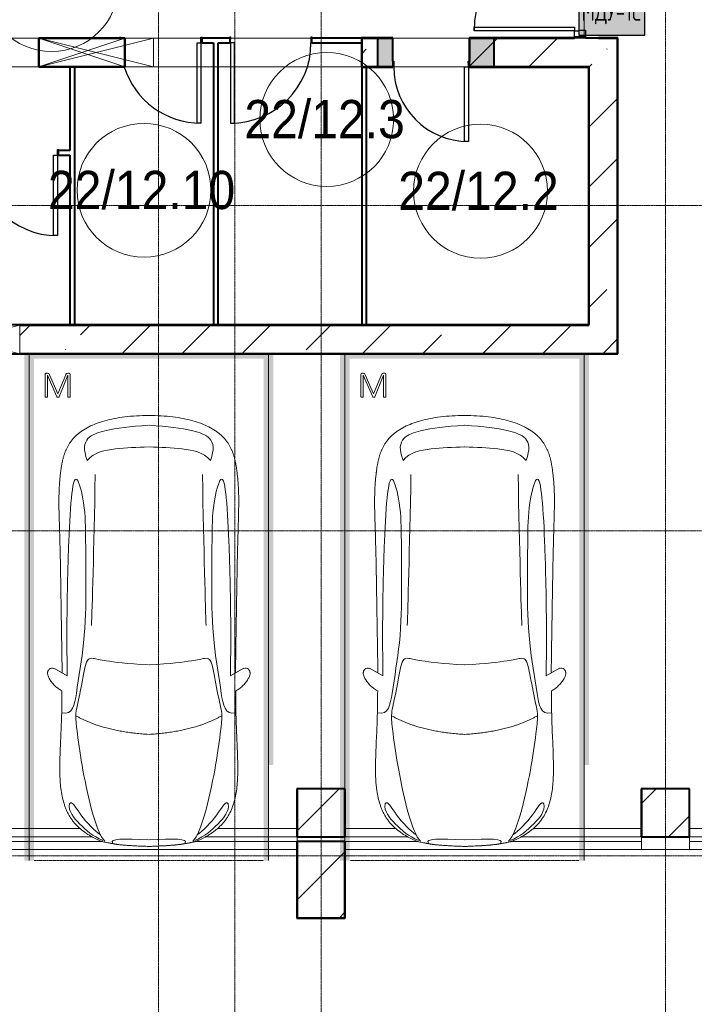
# Model space of a CAD drawing. Header units: millimetres. Extents: x -135639 to 224623, y -383017 to -59102.
# Tile 130 of 256: x 114244 to 121296, y -347868 to -337573. Entities that reach past the tile are written whole.
import ezdxf

# ---------------------------------------------------------------- set-up
doc = ezdxf.new("R2010")
doc.units = ezdxf.units.MM
for name, pattern in [('Линия сетки', [25, 20, -2.5, 0, -2.5]), ('Невидимые', [5, 3, -2]), ('Штрих_3_3_', [6, 3, -3])]:
    doc.linetypes.add(name, pattern=pattern)
for name, color, linetype, lineweight in [('A-000-M_MASS', 7, 'Continuous', 18), ('A-010-A_ROOM', 7, 'Continuous', 20), ('A-200-M_WALL', 7, 'Continuous', 18), ('A-200-M_WALL_EXT', 7, 'Continuous', 18), ('A-200-M_WALL_INT', 7, 'Continuous', 18), ('A-200-M_WALL_PAT', 7, 'Continuous', 40), ('A-314-M_WINDOW', 7, 'Continuous', 18), ('A-314-M_WINDOW_OPEN', 7, 'Continuous', 18), ('A-325-M_DOOR', 7, 'Continuous', 18), ('A-325-M_DOOR__FRAME', 7, 'Continuous', 30), ('A-325-M_DOOR_OPENING', 7, 'Continuous', 18), ('A-325-M_DOOR_PANEL', 7, 'Continuous', 30), ('C-953-M_PARKING', 7, 'Continuous', 18), ('C-953-MH_PARKING', 7, 'Невидимые', 18), ('S-280-M_COLUMN', 7, 'Continuous', 18), ('S-280-M_STRUCT_FRAME', 7, 'Continuous', 18), ('Z-030-M_GRID', 7, 'Continuous', 9), ('Z-060-M_DETAIL', 7, 'Continuous', 18), ('Арматура воздуховодов', 7, 'Continuous', 18), ('ОС', 5, 'Continuous', 25)]:
    doc.layers.add(name, color=color, linetype=linetype, lineweight=lineweight)
doc.layers.add('ССПС', color=5, linetype='Continuous')
doc.styles.add('1111', font='isocpeur.ttf')
doc.styles.add('Arial_2', font='arial.ttf', dxfattribs={"width": 0.9, "height": 400})
pattern_1 = [(45, (0, 0), (-628.618, 628.618), []), (45, (628.6, 0), (-628.618, 628.618), [1111.25, -222.25, 6.706, -215.544])]

# ---------------------------------------------------------------- blocks, each defined once
blk = doc.blocks.new('101_Дверь_Однопольная - _ПЧ_800х2000_Кладовая_Пр-4171002-B2_-11_400_')
at = {"layer": 'A-325-M_DOOR', "color": 253, "lineweight": 30, "true_color": 0xaaaaaa}
for p, q in [((-431, 25), (-430, 25)), ((-431, -35), (-431, 25)), ((-430, 25), (-430, -35)), ((430, -35), (430, 25)), ((430, 25), (431, 25)), ((431, 25), (431, -35)), ((-430, -35), (-431, -35)), ((431, -35), (430, -35))]:
    blk.add_line(p, q, dxfattribs=at)
at = {"layer": 'A-325-M_DOOR__FRAME', "color": 253, "true_color": 0xaaaaaa}
for p, q in [((-430, 25), (-420, 25)), ((-430, -35), (-430, 25)), ((-420, 25), (-420, -15)), ((420, 25), (430, 25)), ((420, -15), (420, 25)), ((430, 25), (430, -35)), ((-419, -35), (-430, -35)), ((-420, -15), (-419, -15)), ((-419, -15), (-419, -35)), ((419, -15), (420, -15)), ((419, -35), (419, -15)), ((430, -35), (419, -35))]:
    blk.add_line(p, q, dxfattribs=at)
at = {"layer": 'A-325-M_DOOR_PANEL', "color": 253, "true_color": 0xaaaaaa}
for p, q in [((-420, 865), (-380, 865)), ((-420, 25), (-420, 865)), ((-380, 865), (-380, 25)), ((-380, 25), (-420, 25))]:
    blk.add_line(p, q, dxfattribs=at)
blk.add_arc((-420, 25), 840, 0, 90, dxfattribs=at)
blk = doc.blocks.new('101_Дверь_Однопольная - _ПЧ_Мет_1000х2000_Блок кладовых_EI60_Пр-4431737-B2_-11_400_')
at = {"layer": 'A-325-M_DOOR', "color": 253, "lineweight": 30, "true_color": 0xaaaaaa}
for p, q in [((-600, 100), (-585, 100)), ((-600, -15), (-600, 100)), ((-585, 100), (-585, -15)), ((585, -15), (585, 100)), ((585, 100), (600, 100)), ((600, 100), (600, -15)), ((-585, -15), (-600, -15)), ((600, -15), (585, -15))]:
    blk.add_line(p, q, dxfattribs=at)
at = {"layer": 'A-325-M_DOOR__FRAME', "color": 253, "true_color": 0xaaaaaa}
for p, q in [((-585, 100), (-525, 100)), ((-585, -15), (-585, 100)), ((-525, 100), (-525, 60)), ((-525, 60), (-515, 60)), ((-515, 60), (-515, -15)), ((515, 60), (525, 60)), ((515, -15), (515, 60)), ((525, 100), (585, 100)), ((525, 60), (525, 100)), ((585, 100), (585, -15)), ((-515, -15), (-585, -15)), ((585, -15), (515, -15))]:
    blk.add_line(p, q, dxfattribs=at)
at = {"layer": 'A-325-M_DOOR_PANEL', "color": 253, "true_color": 0xaaaaaa}
for p, q in [((-525, 1150), (-485, 1150)), ((-525, 100), (-525, 1150)), ((-485, 1150), (-485, 100)), ((-485, 100), (-525, 100))]:
    blk.add_line(p, q, dxfattribs=at)
blk.add_arc((-525, 100), 1050, 0, 90, dxfattribs=at)
blk = doc.blocks.new('101_Дверь_Однопольная - _ПЧ_740х2100_Кладовая_Пр-3601930-B2_-11_400_')
at = {"layer": 'A-325-M_DOOR', "color": 253, "lineweight": 30, "true_color": 0xaaaaaa}
for p, q in [((-401, 150), (-400, 150)), ((-401, 90), (-401, 150)), ((-400, 150), (-400, 90)), ((400, 90), (400, 150)), ((400, 150), (401, 150)), ((401, 150), (401, 90)), ((-400, 90), (-401, 90)), ((401, 90), (400, 90))]:
    blk.add_line(p, q, dxfattribs=at)
at = {"layer": 'A-325-M_DOOR__FRAME', "color": 253, "true_color": 0xaaaaaa}
for p, q in [((-400, 150), (-390, 150)), ((-400, 90), (-400, 150)), ((-390, 150), (-390, 110)), ((-390, 110), (-389, 110)), ((-389, 110), (-389, 90)), ((389, 110), (390, 110)), ((389, 90), (389, 110)), ((390, 150), (400, 150)), ((390, 110), (390, 150)), ((400, 150), (400, 90)), ((-389, 90), (-400, 90)), ((400, 90), (389, 90))]:
    blk.add_line(p, q, dxfattribs=at)
at = {"layer": 'A-325-M_DOOR_PANEL', "color": 253, "true_color": 0xaaaaaa}
for p, q in [((-390, 930), (-350, 930)), ((-390, 150), (-390, 930)), ((-350, 930), (-350, 150)), ((-350, 150), (-390, 150))]:
    blk.add_line(p, q, dxfattribs=at)
blk.add_arc((-390, 150), 780, 0, 90, dxfattribs=at)
blk = doc.blocks.new('101_Дверь_Однопольная - _ПЧ_800х2000_Кладовая_Пр-V44-B2_-11_400_')
at = {"layer": 'A-325-M_DOOR', "color": 253, "lineweight": 30, "true_color": 0xaaaaaa}
for p, q in [((-431, 25), (-430, 25)), ((-431, -35), (-431, 25)), ((-430, 25), (-430, -35)), ((-430, -35), (-431, -35)), ((430, -35), (430, -25)), ((431, -35), (430, -35)), ((431, -25), (431, -35))]:
    blk.add_line(p, q, dxfattribs=at)
at = {"layer": 'A-325-M_DOOR__FRAME', "color": 253, "true_color": 0xaaaaaa}
for p, q in [((-430, 25), (-420, 25)), ((-430, -35), (-430, 25)), ((-420, 25), (-420, -15)), ((-419, -35), (-430, -35)), ((-420, -15), (-419, -15)), ((-419, -15), (-419, -35)), ((419, -35), (419, -25)), ((430, -35), (419, -35)), ((430, -25), (430, -35))]:
    blk.add_line(p, q, dxfattribs=at)
at = {"layer": 'A-325-M_DOOR_PANEL', "color": 253, "true_color": 0xaaaaaa}
for p, q in [((-420, 865), (-380, 865)), ((-420, 25), (-420, 865)), ((-380, 865), (-380, 25)), ((-380, 25), (-420, 25))]:
    blk.add_line(p, q, dxfattribs=at)
blk.add_arc((-420, 25), 840, 17.3987, 90, dxfattribs=at)
blk = doc.blocks.new('101_Дверь_Однопольная - _ПЧ_800х2000_Кладовая_Л-4171007-B2_-11_400_')
at = {"layer": 'A-325-M_DOOR', "color": 253, "lineweight": 30, "true_color": 0xaaaaaa}
for p, q in [((-430, 25), (-431, 25)), ((-431, 25), (-431, -35)), ((-430, -35), (-430, 25)), ((431, 25), (430, 25)), ((430, 25), (430, -35)), ((431, -35), (431, 25)), ((-431, -35), (-430, -35)), ((430, -35), (431, -35))]:
    blk.add_line(p, q, dxfattribs=at)
at = {"layer": 'A-325-M_DOOR__FRAME', "color": 253, "true_color": 0xaaaaaa}
for p, q in [((-420, 25), (-430, 25)), ((-430, 25), (-430, -35)), ((-420, -15), (-420, 25)), ((430, 25), (420, 25)), ((420, 25), (420, -15)), ((430, -35), (430, 25)), ((-430, -35), (-419, -35)), ((-419, -15), (-420, -15)), ((-419, -35), (-419, -15)), ((420, -15), (419, -15)), ((419, -15), (419, -35)), ((419, -35), (430, -35))]:
    blk.add_line(p, q, dxfattribs=at)
at = {"layer": 'A-325-M_DOOR_PANEL', "color": 253, "true_color": 0xaaaaaa}
for p, q in [((420, 865), (380, 865)), ((380, 865), (380, 25)), ((420, 25), (420, 865)), ((380, 25), (420, 25))]:
    blk.add_line(p, q, dxfattribs=at)
blk.add_arc((420, 25), 840, 90, 180, dxfattribs=at)
blk = doc.blocks.new('A_PAR_Parking - M-V23-B2_-11_400_')
at = {"layer": 'C-953-M_PARKING', "true_color": 0xf7f9fb}
blk.add_hatch(color=7, dxfattribs=at).paths.add_polyline_path([(1300, -2650), (1300, 2650), (1200, 2650), (1200, -2600), (-1200, -2600), (-1200, 2650), (-1250, 2650), (-1250, 1650), (-1300, 1650), (-1300, -2650), (1250, -2650)])
at = {"layer": 'A-000-M_MASS', "color": 253, "true_color": 0xaaaaaa}
for p, q in [((-853, 717), (-993, 639)), ((-906, 687), (-993, 639)), ((853, 717), (993, 639)), ((993, 639), (906, 687))]:
    blk.add_line(p, q, dxfattribs=at)
for centre, start, end in [((-1010, 678), 223.4184, 293.9305), ((1010, 678), 246.0695, 316.5816)]:
    blk.add_arc(centre, 42.2, start, end, dxfattribs=at)
for points, knots in [([(-908, 876), (-908, 976), (-911, 1161), (-920, 1362), (-926, 1508), (-930, 1645), (-930, 1769), (-922, 1880), (-911, 1957), (-894, 2031), (-871, 2100), (-841, 2165), (-809, 2216), (-779, 2254), (-754, 2281), (-727, 2307), (-698, 2332), (-667, 2355), (-636, 2376), (-604, 2395), (-574, 2412), (-545, 2426), (-519, 2438), (-500, 2445), (-485, 2450), (-474, 2453), (-463, 2456), (-452, 2458), (-440, 2461), (-428, 2463), (-414, 2466), (-402, 2468), (-391, 2470), (-383, 2471), (-376, 2473), (-370, 2474), (-363, 2475), (-356, 2476), (-349, 2477), (-343, 2478), (-337, 2479), (-330, 2480), (-324, 2481), (-317, 2481), (-309, 2482), (-301, 2483), (-293, 2484), (-285, 2485), (-276, 2486), (-263, 2487), (-249, 2488), (-235, 2489), (-223, 2490), (-211, 2491), (-199, 2492), (-186, 2493), (-168, 2494), (-148, 2495), (-127, 2496), (-106, 2497), (-77, 2498), (-40, 2500), (-13, 2501), (1, 2501)], [-1, -1, -1, -1, -0.913265, -0.826531, -0.783163, -0.739796, -0.653061, -0.612245, -0.571429, -0.530612, -0.489796, -0.44898, -0.408163, -0.387755, -0.367347, -0.346939, -0.326531, -0.306122, -0.285714, -0.265306, -0.244898, -0.22449, -0.204082, -0.183673, -0.173469, -0.163265, -0.153061, -0.142857, -0.132653, -0.122449, -0.112245, -0.102041, -0.096939, -0.091837, -0.086735, -0.084184, -0.081633, -0.076531, -0.07398, -0.071429, -0.068878, -0.066327, -0.063776, -0.061224, -0.058673, -0.056122, -0.053571, -0.05102, -0.048469, -0.045918, -0.040816, -0.038265, -0.035714, -0.033163, -0.030612, -0.028061, -0.02551, -0.020408, -0.017857, -0.015306, -0.010204, -0.005102, 0, 0, 0, 0]), ([(1, 2501), (22, 2500), (51, 2499), (88, 2498), (113, 2497), (137, 2496), (160, 2494), (181, 2493), (201, 2492), (219, 2491), (237, 2489), (253, 2488), (268, 2487), (282, 2485), (295, 2484), (307, 2483), (320, 2481), (330, 2480), (338, 2479), (345, 2478), (350, 2477), (356, 2476), (361, 2475), (366, 2474), (371, 2473), (377, 2472), (385, 2471), (393, 2469), (403, 2467), (416, 2465), (434, 2462), (454, 2458), (476, 2453), (498, 2446), (521, 2437), (555, 2422), (605, 2396), (669, 2355), (730, 2307), (773, 2263), (802, 2225), (823, 2195), (841, 2164), (857, 2132), (871, 2099), (887, 2053), (904, 1994), (915, 1931), (922, 1879), (926, 1839), (928, 1798), (930, 1756), (930, 1720), (931, 1690), (931, 1667), (930, 1645), (930, 1621), (929, 1598), (929, 1566), (927, 1526), (925, 1459), (919, 1336), (911, 1145), (908, 970), (908, 876)], [-1, -1, -1, -1, -0.992347, -0.98852, -0.984694, -0.980867, -0.977041, -0.973214, -0.969388, -0.965561, -0.961735, -0.957908, -0.954082, -0.950255, -0.946429, -0.942602, -0.938776, -0.933673, -0.931122, -0.928571, -0.92602, -0.923469, -0.920918, -0.918367, -0.915816, -0.913265, -0.908163, -0.903061, -0.897959, -0.887755, -0.877551, -0.857143, -0.836735, -0.816327, -0.795918, -0.77551, -0.734694, -0.693878, -0.653061, -0.612245, -0.591837, -0.571429, -0.55102, -0.530612, -0.510204, -0.489796, -0.44898, -0.408163, -0.387755, -0.367347, -0.346939, -0.326531, -0.306122, -0.295918, -0.285714, -0.27551, -0.265306, -0.255102, -0.244898, -0.22449, -0.204082, -0.163265, -0.081633, 0, 0, 0, 0]), ([(-480, 2441), (-586, 2392), (-719, 2283), (-847, 2128), (-828, 2057)], [0, 0, 0, 0, 0.53668, 1.024735, 1.024735, 1.024735, 1.024735]), ([(-828, 2057), (-803, 2016), (-728, 2173), (-566, 2339), (-505, 2381)], [0, 0, 0, 0, 0.497572, 1.022643, 1.022643, 1.022643, 1.022643]), ([(-459, 2446), (-508, 2398), (-601, 2147), (-696, 1684), (-744, 1354), (-774, 1106), (-734, 996), (-660, 552), (-618, 522), (-447, 565), (-234, 590), (-2, 602)], [0, 0, 0, 0, 0.884172, 2.058368, 3.212407, 3.977765, 4.871213, 5.547774, 6.288901, 6.772879, 7.454401, 7.454401, 7.454401, 7.454401]), ([(459, 2446), (508, 2398), (601, 2147), (696, 1684), (744, 1354), (774, 1106), (734, 996), (660, 552), (618, 522), (447, 565), (234, 590), (2, 602)], [0, 0, 0, 0, 0.884172, 2.058368, 3.212407, 3.977765, 4.871213, 5.547774, 6.288901, 6.772879, 7.454401, 7.454401, 7.454401, 7.454401]), ([(480, 2441), (586, 2392), (719, 2283), (847, 2128), (828, 2057)], [0, 0, 0, 0, 0.53668, 1.024735, 1.024735, 1.024735, 1.024735]), ([(828, 2057), (803, 2016), (728, 2173), (566, 2339), (505, 2381)], [0, 0, 0, 0, 0.497572, 1.022643, 1.022643, 1.022643, 1.022643]), ([(-908, 1106), (-792, 1130), (-753, 859), (-663, 332), (-655, -196), (-661, -684), (-663, -1068), (-764, -1443), (-817, -1157), (-842, -605), (-857, -17), (-857, 454), (-853, 717)], [0, 0, 0, 0, 1.013953, 2.476159, 4.172855, 5.704608, 7.082231, 8.244161, 9.589947, 11.154659, 12.917121, 14.362976, 14.362976, 14.362976, 14.362976]), ([(908, 1106), (792, 1130), (753, 859), (663, 332), (655, -196), (661, -684), (663, -1068), (764, -1443), (817, -1157), (842, -605), (857, -17), (857, 454), (853, 717)], [0, 0, 0, 0, 1.013953, 2.476159, 4.172855, 5.704608, 7.082231, 8.244161, 9.589947, 11.154659, 12.917121, 14.362976, 14.362976, 14.362976, 14.362976]), ([(-1041, 649), (-1044, 652), (-1049, 657), (-1053, 664), (-1055, 669), (-1057, 675), (-1058, 682), (-1058, 688), (-1058, 702), (-1052, 723), (-1036, 756), (-1011, 790), (-985, 818), (-962, 839), (-944, 853), (-926, 866), (-914, 873), (-908, 876)], [-1, -1, -1, -1, -0.941667, -0.9125, -0.883333, -0.854167, -0.825, -0.795833, -0.766667, -0.65, -0.533333, -0.4, -0.266667, -0.2, -0.133333, -0.066667, 0, 0, 0, 0]), ([(908, 876), (913, 873), (923, 867), (944, 853), (971, 832), (1000, 803), (1026, 771), (1043, 742), (1053, 719), (1057, 703), (1059, 690), (1058, 680), (1056, 673), (1054, 666), (1050, 658), (1045, 652), (1041, 649)], [-1, -1, -1, -1, -0.941667, -0.883333, -0.766667, -0.65, -0.533333, -0.4, -0.333333, -0.266667, -0.2, -0.166667, -0.133333, -0.1, -0.066667, 0, 0, 0, 0]), ([(0, -2004), (-45, -2004), (-132, -2001), (-252, -1991), (-362, -1974), (-462, -1950), (-551, -1921), (-630, -1886), (-686, -1853), (-726, -1824), (-753, -1802), (-774, -1782), (-789, -1766), (-799, -1753), (-809, -1740), (-819, -1727), (-828, -1714), (-836, -1701), (-844, -1688), (-851, -1674), (-858, -1661), (-864, -1647), (-870, -1634), (-876, -1620), (-881, -1606), (-885, -1592), (-890, -1578), (-894, -1565), (-897, -1551), (-901, -1537), (-904, -1524), (-907, -1510), (-909, -1497), (-912, -1483), (-914, -1470), (-916, -1457), (-918, -1444), (-919, -1432), (-921, -1419), (-923, -1403), (-925, -1383), (-928, -1361), (-930, -1339), (-932, -1318), (-934, -1290), (-936, -1257), (-938, -1218), (-939, -1179), (-940, -1139), (-940, -1097), (-939, -1039), (-938, -958), (-934, -846), (-931, -714), (-926, -559), (-923, -376), (-919, -163), (-915, 82), (-911, 315), (-908, 521), (-907, 631), (-906, 687)], [-1, -1, -1, -1, -0.97619, -0.952381, -0.928571, -0.904762, -0.880952, -0.857143, -0.833333, -0.821429, -0.809524, -0.797619, -0.791667, -0.785714, -0.779762, -0.77381, -0.767857, -0.761905, -0.755952, -0.75, -0.744048, -0.738095, -0.732143, -0.72619, -0.720238, -0.714286, -0.708333, -0.702381, -0.696429, -0.690476, -0.684524, -0.678571, -0.672619, -0.666667, -0.660714, -0.654762, -0.64881, -0.642857, -0.636905, -0.630952, -0.619048, -0.607143, -0.595238, -0.583333, -0.571429, -0.547619, -0.52381, -0.5, -0.47619, -0.452381, -0.428571, -0.380952, -0.333333, -0.285714, -0.238095, -0.190476, -0.142857, -0.095238, -0.047619, -0.02381, 0, 0, 0, 0]), ([(906, 687), (907, 631), (908, 521), (911, 367), (913, 222), (916, 41), (919, -163), (923, -376), (926, -559), (930, -688), (932, -780), (934, -844), (936, -902), (938, -956), (939, -1007), (940, -1053), (940, -1097), (940, -1139), (939, -1179), (938, -1218), (936, -1257), (934, -1290), (932, -1318), (930, -1339), (928, -1361), (925, -1383), (923, -1403), (921, -1419), (919, -1432), (918, -1444), (916, -1457), (914, -1470), (912, -1483), (909, -1497), (907, -1510), (904, -1524), (901, -1537), (897, -1551), (894, -1565), (890, -1578), (885, -1592), (881, -1606), (876, -1620), (870, -1634), (864, -1647), (858, -1661), (851, -1674), (844, -1688), (836, -1701), (828, -1714), (819, -1727), (809, -1740), (799, -1753), (789, -1766), (774, -1782), (753, -1802), (726, -1824), (686, -1853), (607, -1900), (495, -1942), (362, -1974), (252, -1991), (132, -2001), (45, -2004), (0, -2004)], [-1, -1, -1, -1, -0.97619, -0.952381, -0.928571, -0.904762, -0.857143, -0.809524, -0.761905, -0.714286, -0.690476, -0.666667, -0.642857, -0.619048, -0.595238, -0.571429, -0.547619, -0.52381, -0.5, -0.47619, -0.452381, -0.428571, -0.416667, -0.404762, -0.392857, -0.380952, -0.369048, -0.363095, -0.357143, -0.35119, -0.345238, -0.339286, -0.333333, -0.327381, -0.321429, -0.315476, -0.309524, -0.303571, -0.297619, -0.291667, -0.285714, -0.279762, -0.27381, -0.267857, -0.261905, -0.255952, -0.25, -0.244048, -0.238095, -0.232143, -0.22619, -0.220238, -0.214286, -0.208333, -0.202381, -0.190476, -0.178571, -0.166667, -0.142857, -0.095238, -0.071429, -0.047619, -0.02381, 0, 0, 0, 0]), ([(-643, -1535), (-732, -1765), (-468, -1855), (-203, -1891), (-2, -1902)], [0, 0, 0, 0, 0.867049, 1.684227, 1.684227, 1.684227, 1.684227]), ([(-643, -1535), (-570, -1622), (-349, -1664), (-124, -1672), (-2, -1676)], [0, 0, 0, 0, 0.616728, 1.242165, 1.242165, 1.242165, 1.242165]), ([(643, -1535), (732, -1765), (468, -1855), (203, -1891), (2, -1902)], [0, 0, 0, 0, 0.867049, 1.684227, 1.684227, 1.684227, 1.684227]), ([(643, -1535), (570, -1622), (349, -1664), (124, -1672), (2, -1676)], [0, 0, 0, 0, 0.616728, 1.242165, 1.242165, 1.242165, 1.242165])]:
    blk.add_open_spline(points, degree=3, knots=knots, dxfattribs=at)
for points, degree in [([(-376, 2470), (-425, 2412), (-257, 2425), (-2, 2432)], 3), ([(376, 2470), (425, 2412), (257, 2425), (2, 2432)], 3), ([(-2, 1330), (-478, 1299), (-762, 1135)], 2), ([(2, 1330), (478, 1299), (762, 1135)], 2), ([(-599, 190), (-592, 24), (-575, -588), (-560, -1389)], 3), ([(599, 190), (592, 24), (575, -588), (560, -1389)], 3)]:
    blk.add_open_spline(points, degree=degree, dxfattribs=at)
at = {"layer": 'C-953-M_PARKING', "color": 253, "true_color": 0xaaaaaa}
for p, q in [((-1250, -2650), (-1250, 2650)), ((1250, 2650), (1250, -2650)), ((823, -2198), (822, -2200)), ((822, -2200), (822, -2434)), ((825, -2196), (823, -2198)), ((823, -2198), (825, -2196)), ((828, -2195), (825, -2196)), ((825, -2196), (828, -2195)), ((834, -2195), (828, -2195)), ((840, -2195), (834, -2195)), ((844, -2196), (840, -2195)), ((840, -2195), (844, -2196)), ((846, -2198), (844, -2196)), ((844, -2196), (846, -2198)), ((846, -2200), (846, -2198)), ((938, -2199), (846, -2425)), ((846, -2425), (846, -2200)), ((869, -2430), (950, -2232)), ((939, -2197), (938, -2199)), ((938, -2199), (939, -2197)), ((941, -2196), (939, -2197)), ((939, -2197), (941, -2196)), ((944, -2195), (941, -2196)), ((941, -2196), (944, -2195)), ((949, -2195), (944, -2195)), ((944, -2195), (949, -2195)), ((953, -2195), (949, -2195)), ((949, -2195), (953, -2195)), ((950, -2232), (1037, -2429)), ((956, -2196), (953, -2195)), ((953, -2195), (956, -2196)), ((958, -2197), (956, -2196)), ((956, -2196), (958, -2197)), ((960, -2199), (958, -2197)), ((958, -2197), (960, -2199)), ((1059, -2425), (960, -2199)), ((1061, -2196), (1059, -2198)), ((1059, -2198), (1061, -2196)), ((1059, -2198), (1059, -2200)), ((1059, -2200), (1059, -2425)), ((1065, -2195), (1061, -2196)), ((1061, -2196), (1065, -2195)), ((1070, -2195), (1065, -2195)), ((1076, -2195), (1070, -2195)), ((1080, -2196), (1076, -2195)), ((1076, -2195), (1080, -2196)), ((1082, -2198), (1080, -2196)), ((1080, -2196), (1082, -2198)), ((1083, -2200), (1082, -2198)), ((1082, -2198), (1083, -2200)), ((1083, -2434), (1083, -2200)), ((822, -2434), (826, -2443)), ((826, -2443), (833, -2446)), ((833, -2446), (846, -2446)), ((846, -2446), (855, -2445)), ((855, -2445), (861, -2442)), ((861, -2442), (866, -2437)), ((866, -2437), (869, -2430)), ((1037, -2429), (1041, -2437)), ((1041, -2437), (1046, -2442)), ((1046, -2442), (1051, -2445)), ((1051, -2445), (1058, -2446)), ((1058, -2446), (1072, -2446)), ((1072, -2446), (1075, -2445)), ((1075, -2445), (1072, -2446)), ((1075, -2445), (1079, -2443)), ((1079, -2443), (1075, -2445)), ((1079, -2443), (1082, -2440)), ((1082, -2440), (1079, -2443)), ((1082, -2440), (1083, -2434)), ((1250, -2650), (-1250, -2650))]:
    blk.add_line(p, q, dxfattribs=at)
at = {"layer": 'C-953-MH_PARKING', "color": 253, "linetype": 'Штрих_3_3_', "true_color": 0xaaaaaa}
blk.add_line((-1200, 2650), (1200, 2650), dxfattribs=at)
blk = doc.blocks.new('ПР - _ПЧ_1200_200_Оп250-0_Шаг300_Арм16_Арм10-3238604-B2_-11_400_')
at = {"layer": 'S-280-M_STRUCT_FRAME', "color": 21, "true_color": 0xffaaaa}
for p, q in [((-600, 0), (850, 0)), ((-515, 0), (515, 0)), ((-515, 0), (515, 0)), ((600, 0), (850, 0))]:
    blk.add_line(p, q, dxfattribs=at)
blk = doc.blocks.new('CP_ДШ_Hanytex_TopJoint 24C_Половина - CP_ДШ_Hanytex_TopJoint 24C_Половина-3657771-B2_-11_400_')
at = {"layer": 'A-000-M_MASS', "color": 253, "true_color": 0xaaaaaa}
for p, q in [((0, -25), (0, 110)), ((500, 110), (0, 110)), ((500, 110), (500, -25))]:
    blk.add_line(p, q, dxfattribs=at)
blk = doc.blocks.new('CP_ДШ_Hanytex_TopJoint 24C - CP_ДШ_Hanytex_TopJoint 24C-V109-B2_-11_400_')
at = {"layer": 'A-000-M_MASS', "color": 253, "true_color": 0xaaaaaa}
for p, q in [((3100, 110), (0, 110)), ((3100, 110), (3100, -25)), ((3100, 25), (0, 25)), ((0, 25), (0, -25)), ((0, -25), (0, 25)), ((3100, -25), (3100, 25)), ((0, -25), (3100, -25)), ((3100, -110), (0, -110))]:
    blk.add_line(p, q, dxfattribs=at)
blk = doc.blocks.new('CP_ДШ_Hanytex_TopJoint 24C - CP_ДШ_Hanytex_TopJoint 24C-V110-B2_-11_400_')
at = {"layer": 'A-000-M_MASS', "color": 253, "true_color": 0xaaaaaa}
for p, q in [((0, -25), (0, 110)), ((3100, 110), (0, 110)), ((1367, 25), (0, 25)), ((0, 25), (0, -25)), ((3100, 25), (2333, 25)), ((3100, -25), (3100, 25)), ((3100, 25), (3100, -25)), ((0, -25), (1254, -25)), ((2446, -25), (3100, -25)), ((1132, -110), (0, -110)), ((3100, -110), (2569, -110))]:
    blk.add_line(p, q, dxfattribs=at)
blk = doc.blocks.new('CP_ДШ_Hanytex_TopJoint 24C - CP_ДШ_Hanytex_TopJoint 24C-V111-B2_-11_400_')
at = {"layer": 'A-000-M_MASS', "color": 253, "true_color": 0xaaaaaa}
for p, q in [((3100, 110), (0, 110)), ((3100, 110), (3100, -25)), ((1067, 25), (0, 25)), ((0, 25), (0, -25)), ((0, -25), (0, 25)), ((3100, 25), (2033, 25)), ((3100, -25), (3100, 25)), ((0, -25), (954, -25)), ((2146, -25), (3100, -25)), ((832, -110), (0, -110)), ((3100, -110), (2270, -110))]:
    blk.add_line(p, q, dxfattribs=at)
blk = doc.blocks.new('135_SLK_GD_AR_rvt-1-B2_-11_400_')
at = {"layer": 'A-200-M_WALL_PAT', "lineweight": 18, "true_color": 0xcbcbcb}
h = blk.add_hatch(color=9, dxfattribs=at)
h.paths.add_polyline_path([(127501, 23650), (127760, 23650), (127760, 23950), (127501, 23950), (127501, 23710)])
h.paths.add_polyline_path([(126699, 23650), (126699, 23950), (126540, 23950), (126540, 23650)])
at = {"layer": 'A-200-M_WALL', "color": 253, "lineweight": 40, "true_color": 0xaaaaaa}
for p, q in [((126540, 23950), (126540, 23650)), ((126699, 23950), (126540, 23950)), ((126540, 23950), (126699, 23950)), ((126699, 23710), (126699, 23950)), ((127501, 23950), (127501, 23710)), ((127760, 23950), (127501, 23950)), ((127501, 23950), (127760, 23950)), ((127760, 23650), (127760, 23950)), ((126540, 23650), (126699, 23650)), ((126699, 23650), (126540, 23650)), ((127501, 23650), (127760, 23650)), ((127760, 23650), (127501, 23650))]:
    blk.add_line(p, q, dxfattribs=at)
at = {"layer": 'A-200-M_WALL_INT', "color": 253, "lineweight": 40, "true_color": 0xaaaaaa}
for p, q in [((124994, 23950), (124706, 23950)), ((124706, 23900), (124825, 23900)), ((124825, 23900), (124825, 20950)), ((124875, 23900), (124994, 23900)), ((124875, 20950), (124875, 23900)), ((126375, 23950), (125856, 23950)), ((125856, 23900), (126375, 23900)), ((126375, 23952), (126373, 23952)), ((126373, 23952), (126373, 23648)), ((126699, 23952), (126375, 23952)), ((126375, 23900), (126375, 23950)), ((126375, 23650), (126375, 23950)), ((126375, 23950), (126540, 23950)), ((126699, 23950), (126699, 23952)), ((127760, 23952), (127501, 23952)), ((127501, 23952), (127501, 23950)), ((128600, 23952), (127760, 23952)), ((127760, 23950), (128600, 23950)), ((129050, 23952), (128850, 23952)), ((128850, 23952), (128850, 23950)), ((128850, 23950), (129050, 23950)), ((129052, 23952), (129050, 23952)), ((129050, 23950), (129050, 20650)), ((129052, 20650), (129052, 23952)), ((123325, 23650), (123325, 22775)), ((123375, 20950), (123375, 23650)), ((126373, 23648), (126375, 23648)), ((126375, 23650), (126375, 20950)), ((126425, 23650), (126375, 23650)), ((126540, 23650), (126375, 23650)), ((126375, 23648), (126699, 23648)), ((126425, 20950), (126425, 23650)), ((126699, 23648), (126699, 23650)), ((127501, 23650), (127501, 23648)), ((127501, 23648), (128598, 23648)), ((128598, 23650), (127760, 23650)), ((128748, 23650), (128598, 23650)), ((128598, 23648), (128748, 23648)), ((128750, 23650), (128748, 23650)), ((128748, 23648), (128748, 20952)), ((128750, 20952), (128750, 23650)), ((123325, 22775), (123206, 22775)), ((123206, 22725), (123325, 22725)), ((123325, 22725), (123325, 20950)), ((128748, 20952), (118802, 20952)), ((122800, 20950), (128750, 20950)), ((123325, 20950), (123375, 20950)), ((124825, 20950), (124875, 20950)), ((126375, 20950), (126425, 20950)), ((128750, 20950), (128750, 20952)), ((118500, 20648), (129052, 20648)), ((129050, 20650), (122800, 20650)), ((129052, 20648), (129052, 20650)), ((125700, 16102), (125698, 16102)), ((125698, 16102), (125698, 15600)), ((126202, 16102), (125700, 16102)), ((126202, 16100), (126202, 16102)), ((126202, 15600), (126202, 16100)), ((129300, 16102), (129298, 16102)), ((129298, 16102), (129298, 15600)), ((129802, 16102), (129300, 16102)), ((129802, 16100), (129802, 16102)), ((129802, 15600), (129802, 16100)), ((125698, 15600), (125700, 15600)), ((125700, 15550), (125698, 15550)), ((125698, 15550), (125698, 14750)), ((125700, 14750), (125700, 15550)), ((126200, 15600), (126202, 15600)), ((126200, 15550), (126200, 14750)), ((126202, 15550), (126200, 15550)), ((126202, 14748), (126202, 15550)), ((129298, 15600), (129298, 15598)), ((129298, 15598), (129802, 15598)), ((129802, 15598), (129802, 15600)), ((125698, 14750), (125698, 14748)), ((125698, 14748), (126200, 14748)), ((126200, 14750), (125700, 14750)), ((126200, 14748), (126202, 14748))]:
    blk.add_line(p, q, dxfattribs=at)
at = {"layer": 'A-000-M_MASS', "color": 253, "lineweight": 18, "true_color": 0xaaaaaa, "rotation": 180}
for name, p in [('CP_ДШ_Hanytex_TopJoint 24C - CP_ДШ_Hanytex_TopJoint 24C-V111-B2_-11_400_', (125700, 15575)), ('CP_ДШ_Hanytex_TopJoint 24C - CP_ДШ_Hanytex_TopJoint 24C-V110-B2_-11_400_', (129300, 15575)), ('CP_ДШ_Hanytex_TopJoint 24C - CP_ДШ_Hanytex_TopJoint 24C-V109-B2_-11_400_', (132900, 15575)), ('CP_ДШ_Hanytex_TopJoint 24C_Половина - CP_ДШ_Hanytex_TopJoint 24C_Половина-3657771-B2_-11_400_', (129800, 15575))]:
    blk.add_blockref(name, p, dxfattribs=at)
at = {"layer": 'A-325-M_DOOR', "color": 253, "lineweight": 18, "true_color": 0xaaaaaa}
for name, p, rotation in [('101_Дверь_Однопольная - _ПЧ_Мет_1000х2000_Блок кладовых_EI60_Пр-4431737-B2_-11_400_', (128700, 24550), 89.99999999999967), ('101_Дверь_Однопольная - _ПЧ_800х2000_Кладовая_Пр-V44-B2_-11_400_', (124275, 23925), 180), ('101_Дверь_Однопольная - _ПЧ_800х2000_Кладовая_Л-4171007-B2_-11_400_', (125425, 23925), 180), ('101_Дверь_Однопольная - _ПЧ_740х2100_Кладовая_Пр-3601930-B2_-11_400_', (127100, 23800), 180), ('101_Дверь_Однопольная - _ПЧ_800х2000_Кладовая_Пр-4171002-B2_-11_400_', (122775, 22750), 180)]:
    blk.add_blockref(name, p, dxfattribs=dict(at, rotation=rotation))
at = {"layer": 'C-953-M_PARKING', "color": 253, "lineweight": 18, "true_color": 0xaaaaaa, "rotation": 180}
for p in [(124150, 18000), (127450, 18000)]:
    blk.add_blockref('A_PAR_Parking - M-V23-B2_-11_400_', p, dxfattribs=at)
at = {"layer": 'S-280-M_STRUCT_FRAME', "color": 253, "lineweight": 18, "true_color": 0xaaaaaa, "rotation": 89.99999999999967}
blk.add_blockref('ПР - _ПЧ_1200_200_Оп250-0_Шаг300_Арм16_Арм10-3238604-B2_-11_400_', (128700, 24550), dxfattribs=at)
blk = doc.blocks.new('135_SLK_GD_KR_rvt-1-B2_-11_400_')
at = {"layer": 'S-280-M_COLUMN', "lineweight": 9, "true_color": 0xaaaaaa}
h = blk.add_hatch(dxfattribs=at)
h.set_pattern_fill('FP_5', color=253, style=0, pattern_type=2)
h.set_pattern_definition(pattern_1)
h.paths.add_polyline_path([(126200, 14750), (126200, 15550), (125700, 15550), (125700, 14750)])
at = {"layer": 'S-280-M_COLUMN', "color": 253, "lineweight": 40, "true_color": 0xaaaaaa}
for p, q in [((126200, 15550), (125700, 15550)), ((125700, 15550), (125700, 14750)), ((126200, 14750), (126200, 15550)), ((125700, 14750), (126200, 14750))]:
    blk.add_line(p, q, dxfattribs=at)
blk = doc.blocks.new('Бетон-Прямоугольная-Колонна - CLM_Подземные этажи_В50-500х500-V339-B2_-11_400_')
at = {"layer": 'S-280-M_COLUMN', "lineweight": 9, "true_color": 0xaaaaaa}
h = blk.add_hatch(dxfattribs=at)
h.set_pattern_fill('FP_225', color=253, style=0, pattern_type=2)
h.set_pattern_definition([(45, (-125950, -15850), (-628.618, 628.618), []), (45, (-125321.4, -15850), (-628.618, 628.618), [1111.25, -222.25, 6.706, -215.544])])
h.paths.add_polyline_path([(250, -250), (250, 250), (-250, 250), (-250, -250)])
at = {"layer": 'S-280-M_COLUMN', "color": 253, "lineweight": 40, "true_color": 0xaaaaaa}
for p, q in [((250, 250), (-250, 250)), ((-250, 250), (-250, -250)), ((250, -250), (250, 250)), ((-250, -250), (250, -250))]:
    blk.add_line(p, q, dxfattribs=at)
blk = doc.blocks.new('Бетон-Прямоугольная-Колонна - CLM_Подземные этажи_В50-500х500-V340-B2_-11_400_')
at = {"layer": 'S-280-M_COLUMN', "lineweight": 9, "true_color": 0xaaaaaa}
h = blk.add_hatch(dxfattribs=at)
h.set_pattern_fill('FP_226', color=253, style=0, pattern_type=2)
h.set_pattern_definition([(45, (-129550, -15850), (-628.618, 628.618), []), (45, (-128921.4, -15850), (-628.618, 628.618), [1111.25, -222.25, 6.706, -215.544])])
h.paths.add_polyline_path([(-250, -250), (250, -250), (250, 250), (-250, 250)])
at = {"layer": 'S-280-M_COLUMN', "color": 253, "lineweight": 40, "true_color": 0xaaaaaa}
for p, q in [((250, 250), (-250, 250)), ((-250, 250), (-250, -250)), ((250, -250), (250, 250)), ((-250, -250), (250, -250))]:
    blk.add_line(p, q, dxfattribs=at)
blk = doc.blocks.new('ADSK_Дверь_Проем_Тип - 4150x2300_h_-1232832-B2_-11_400_')
at = {"layer": 'A-325-M_DOOR_OPENING', "color": 253, "true_color": 0xaaaaaa}
for p, q in [((-2075, 150), (-1300, 150)), ((-100, 150), (2075, 150)), ((-2075, -150), (-1300, -150)), ((-100, -150), (2075, -150))]:
    blk.add_line(p, q, dxfattribs=at)
blk = doc.blocks.new('ADSK_Дверь_Проем_Тип - 800х2300_h_-1469252-B2_-11_400_')
at = {"layer": 'A-325-M_DOOR_OPENING', "color": 253, "true_color": 0xaaaaaa}
for p, q in [((-400, 150), (400, 150)), ((-390, -150), (350, -150))]:
    blk.add_line(p, q, dxfattribs=at)
blk = doc.blocks.new('231_Отверстие прямоуг _Окно_Стена_-Без выреза - Отв_КР для раскоса-1346993-B2_-11_400_')
at = {"layer": 'A-314-M_WINDOW_OPEN', "color": 253, "true_color": 0xaaaaaa}
for p, q in [((-475, 151), (725, 151)), ((725, 151), (-475, 151)), ((725, -151), (-475, -151)), ((-475, -151), (725, -151))]:
    blk.add_line(p, q, dxfattribs=at)
at = {"layer": 'A-314-M_WINDOW_OPEN', "color": 253, "lineweight": 9, "true_color": 0xaaaaaa}
for p, q in [((525, 151), (-475, 151)), ((725, 151), (525, 151)), ((-475, -151), (-275, -151)), ((-275, -151), (725, -151))]:
    blk.add_line(p, q, dxfattribs=at)
at = {"layer": 'Z-060-M_DETAIL', "color": 253, "true_color": 0xaaaaaa}
for p, q in [((-475, 150), (-475, -150)), ((725, 150), (-475, 150)), ((725, 150), (-475, -150)), ((-475, 150), (725, -150)), ((725, 150), (725, -150)), ((-475, -150), (725, -150))]:
    blk.add_line(p, q, dxfattribs=at)
blk = doc.blocks.new('231_Отверстие прямоуг _Окно_Стена_-Без выреза - Отв_КР для раскоса-1347025-B2_-11_400_')
at = {"layer": 'A-314-M_WINDOW_OPEN', "color": 253, "true_color": 0xaaaaaa}
for p, q in [((-475, 151), (725, 151)), ((725, 151), (-475, 151)), ((725, -151), (-475, -151)), ((-475, -151), (725, -151))]:
    blk.add_line(p, q, dxfattribs=at)
at = {"layer": 'A-314-M_WINDOW_OPEN', "color": 253, "lineweight": 9, "true_color": 0xaaaaaa}
for p, q in [((525, 151), (-475, 151)), ((725, 151), (525, 151)), ((-475, -151), (-275, -151)), ((-275, -151), (725, -151))]:
    blk.add_line(p, q, dxfattribs=at)
at = {"layer": 'Z-060-M_DETAIL', "color": 253, "true_color": 0xaaaaaa}
for p, q in [((-475, 150), (-475, -150)), ((725, 150), (-475, 150)), ((725, 150), (-475, -150)), ((-475, 150), (725, -150)), ((725, 150), (725, -150)), ((-475, -150), (725, -150))]:
    blk.add_line(p, q, dxfattribs=at)
blk = doc.blocks.new('231_Отверстие прямоуг _Окно_Стена_ - Отверстие-1655646-B2_-11_400_')
at = {"layer": 'A-314-M_WINDOW', "color": 253, "lineweight": 50, "true_color": 0xaaaaaa}
for p, q in [((-325, -150), (-325, 150)), ((-325, 150), (575, 150)), ((575, 150), (575, -150)), ((575, -150), (-325, -150))]:
    blk.add_line(p, q, dxfattribs=at)
at = {"layer": 'Z-060-M_DETAIL', "color": 253, "true_color": 0xaaaaaa}
for p, q in [((-325, 150), (-325, -150)), ((575, 150), (-325, 150)), ((575, 150), (-325, -150)), ((-325, 150), (575, -150)), ((575, 150), (575, -150)), ((-325, -150), (575, -150))]:
    blk.add_line(p, q, dxfattribs=at)
blk = doc.blocks.new('135_SLK_K4_KR_rvt-1-B2_-11_400_')
at = {"layer": 'A-200-M_WALL_PAT', "lineweight": 9, "true_color": 0xaaaaaa}
h = blk.add_hatch(dxfattribs=at)
h.set_pattern_fill('FP_5', color=253, style=0, pattern_type=2)
h.set_pattern_definition(pattern_1)
h.paths.add_polyline_path([(129050, 23650), (129050, 23950), (127500, 23950), (127501, 23650), (128750, 23650)])
h.paths.add_polyline_path([(126375, 23650), (126699, 23651), (126699, 23950), (126375, 23950), (126375, 23690)])
h.paths.add_polyline_path([(118800, 23650), (122225, 23651), (122225, 23950), (118500, 23950), (118500, 23650), (118577, 23650)])
h = blk.add_hatch(dxfattribs=at)
h.set_pattern_fill('FP_5', color=253, style=0, pattern_type=2)
h.set_pattern_definition(pattern_1)
h.paths.add_polyline_path([(129050, 20950), (129050, 23650), (128750, 23650), (128750, 20950)])
h = blk.add_hatch(dxfattribs=at)
h.set_pattern_fill('FP_5', color=253, style=0, pattern_type=2)
h.set_pattern_definition(pattern_1)
h.paths.add_polyline_path([(126896, 20650), (129050, 20650), (129050, 20950), (122800, 20950), (122800, 20650), (125509, 20650)])
h.paths.add_polyline_path([(121600, 20650), (121600, 20950), (118500, 20950), (118500, 20650), (121350, 20650)])
at = {"layer": 'A-200-M_WALL_EXT', "color": 253, "lineweight": 40, "true_color": 0xaaaaaa}
for p, q in [((126700, 23950), (126375, 23950)), ((126375, 23950), (126375, 23650)), ((126700, 23710), (126700, 23950)), ((128600, 23950), (127500, 23950)), ((127500, 23950), (127500, 23710)), ((129050, 23950), (128715, 23950)), ((129050, 23650), (129050, 23950)), ((126375, 23650), (126699, 23650)), ((127501, 23650), (128750, 23650)), ((128750, 23650), (128750, 20950)), ((129050, 20950), (129050, 23650)), ((128750, 20950), (122800, 20950)), ((129050, 20650), (129050, 20950)), ((122800, 20650), (129050, 20650))]:
    blk.add_line(p, q, dxfattribs=at)
at = {"layer": 'A-314-M_WINDOW', "color": 253, "lineweight": 18, "true_color": 0xaaaaaa}
for name, p in [('231_Отверстие прямоуг _Окно_Стена_-Без выреза - Отв_КР для раскоса-1347025-B2_-11_400_', (123475, 23800)), ('231_Отверстие прямоуг _Окно_Стена_ - Отверстие-1655646-B2_-11_400_', (123325, 23800)), ('231_Отверстие прямоуг _Окно_Стена_-Без выреза - Отв_КР для раскоса-1346993-B2_-11_400_', (122075, 20800))]:
    blk.add_blockref(name, p, dxfattribs=at)
at = {"layer": 'A-325-M_DOOR', "color": 253, "lineweight": 18, "true_color": 0xaaaaaa}
for name, p in [('ADSK_Дверь_Проем_Тип - 4150x2300_h_-1232832-B2_-11_400_', (124300, 23800)), ('ADSK_Дверь_Проем_Тип - 800х2300_h_-1469252-B2_-11_400_', (127100, 23800))]:
    blk.add_blockref(name, p, dxfattribs=at)
at = {"layer": 'S-280-M_COLUMN', "color": 253, "lineweight": 18, "true_color": 0xaaaaaa}
for name, p in [('Бетон-Прямоугольная-Колонна - CLM_Подземные этажи_В50-500х500-V339-B2_-11_400_', (125950, 15850)), ('Бетон-Прямоугольная-Колонна - CLM_Подземные этажи_В50-500х500-V340-B2_-11_400_', (129550, 15850))]:
    blk.add_blockref(name, p, dxfattribs=at)
blk = doc.blocks.new('050_Марка_Помещение - Номер-620969-B2_-11_400_')
at = {"layer": 'A-010-A_ROOM', "color": 253, "true_color": 0xaaaaaa}
blk.add_circle((0, 0), 3.5, dxfattribs=at)
blk = doc.blocks.new('-2 этаж')
at = {"layer": 'Z-030-M_GRID', "color": 253, "linetype": 'Линия сетки', "true_color": 0xaaaaaa}
for p, q in [((383342.3, -369628.3), (383342.3, -216207.4)), ((384142.3, -367088.3), (384142.3, -216207.4)), ((385042.3, -367080.7), (385042.3, -216207.4)), ((388642.3, -369620.5), (388642.3, -216207.4)), ((415042.3, -327727.3), (255412.6, -327727.3)), ((415042.6, -331127.3), (255412.8, -331127.3)), ((415042.8, -334527.3), (255413, -334527.3))]:
    blk.add_line(p, q, dxfattribs=at)
at = {"lineweight": 5}
for name in ['135_SLK_GD_KR_rvt-1-B2_-11_400_', '135_SLK_GD_AR_rvt-1-B2_-11_400_', '135_SLK_K4_KR_rvt-1-B2_-11_400_']:
    blk.add_blockref(name, (259092.3, -349927.3), dxfattribs=at)
at = {"layer": 'A-010-A_ROOM', "color": 253, "true_color": 0xaaaaaa, "xscale": 199.9999999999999, "yscale": 199.9999999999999, "zscale": 199.9999999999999}
for p in [(382225.8, -325417.2), (385101.6, -326827.4), (383191.9, -327568.1), (386710, -327577.4)]:
    blk.add_blockref('050_Марка_Помещение - Номер-620969-B2_-11_400_', p, dxfattribs=at)
at = {"layer": 'A-010-A_ROOM', "color": 253, "lineweight": 9, "true_color": 0xaaaaaa, "char_height": 400, "attachment_point": 1, "style": 'Arial_2'}
for s, insert, width in [('22/12.3', (384240.7, -326624), 2077.974), ('22/12.10', (382187.9, -327364.7), 2424.303), ('22/12.2', (385849.1, -327374), 2077.974)]:
    blk.add_mtext(s, dxfattribs=dict(at, insert=insert, width=width))
blk = doc.blocks.new('ger')
at = {"lineweight": 40, "ltscale": 2, "true_color": 0xffffff}
h = blk.add_hatch(color=7, dxfattribs=at)
h.dxf.hatch_style = 1
h.paths.add_polyline_path([(491036, -67336), (491036, -66843), (490345, -66843), (490345, -67336)])
at = {"layer": 'ОС', "color": 1, "lineweight": 30}
blk.add_lwpolyline([(491036, -66843), (490345, -66843), (490345, -67336), (491036, -67336)], close=True, dxfattribs=at)
at = {"layer": 'ССПС', "color": 1, "lineweight": -2, "ltscale": 1000, "style": '1111', "width": 0.8}
blk.add_text('МДУ-1С', height=180, dxfattribs=at).set_placement((490371, -67186))

msp = doc.modelspace()

# ---------------------------------------------------------------- block references
at = {"color": 0}
msp.add_blockref('-2 этаж', (-267648, -11789), dxfattribs=at)
at = {"layer": 'Арматура воздуховодов', "lineweight": 30}
msp.add_blockref('ger', (-370256, -270398), dxfattribs=at)

doc.saveas('drawing.dxf')
